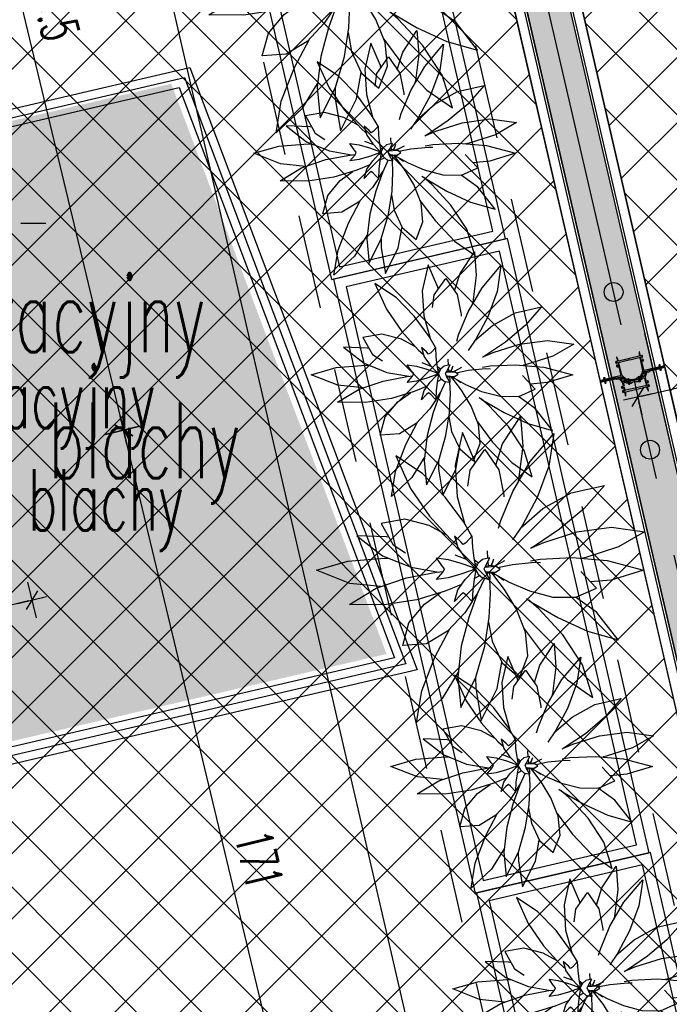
# Model space of a CAD drawing. Header units: centimetres. Extents: x -15121 to 17422, y -60492 to 0.
# Tile 190 of 256: x 1893 to 2017, y -30210 to -30022. Entities that reach past the tile are written whole.
import ezdxf
from ezdxf.enums import TextEntityAlignment as Align

# ---------------------------------------------------------------- set-up
doc = ezdxf.new("R2010")
doc.units = ezdxf.units.CM
doc.header["$LTSCALE"] = 60
doc.linetypes.add('CENTER', pattern=[2, 1.25, -0.25, 0.25, -0.25])
doc.linetypes.add('DP', pattern=[0.5, 0.3, -0.2])
for name, color, linetype in [('AIKA lampy restauracja wymiarowanie', 7, 'Continuous'), ('AIKA meble2', 8, 'Continuous'), ('AIKA oprawy', 2, 'Continuous'), ('AIKA podłoga deski cała', 2, 'Continuous'), ('AIKA powierzchnie2', 2, 'Continuous'), ('AIKA sufity podwieszane', 8, 'Continuous'), ('AIKA sufity wymiarowanie', 7, 'Continuous'), ('AIKA szyny w podłodze', 3, 'Continuous'), ('AIKA trapezy', 8, 'Continuous'), ('AIKA trapezy hacz', 8, 'Continuous'), ('AIKA wymiarowanie ogólne rzut2', 7, 'Continuous'), ('AIKA zieleń', 8, 'Continuous'), ('AIKA ŚCIANA2', 8, 'Continuous'), ('AIKA ścianki mobilne', 7, 'Continuous'), ('L-AXIS', 10, 'CENTER'), ('podciagi i nadproza', 7, 'DP')]:
    doc.layers.add(name, color=color, linetype=linetype)
doc.styles.add('normalnysimplex', font='simplex.shx', dxfattribs={"width": 0.85})
doc.styles.add('RomanS', font='romans.shx')
doc.styles.add('wymiar', font='txt.shx', dxfattribs={"width": 0.6})
doc.dimstyles.new('Dwudziestka', dxfattribs={"dimtxt": 7, "dimasz": 0.7, "dimexe": 5, "dimexo": 0, "dimgap": 2.5, "dimtad": 1, "dimtoh": 1, "dimdec": 3, "dimrnd": 0.5, "dimdsep": 46, "dimtxsty": 'wymiar', "dimblk": 'znacznik', "dimcen": 0, "dimdle": 5, "dimse1": 1, "dimse2": 1, "dimclrd": 256, "dimclre": 256, "dimclrt": 256, "dimadec": 0, "dimazin": 0, "dimtfac": 0.4, "dimtdec": 3, "dimtix": 1, "dimtofl": 0, "dimtmove": 2, "dimatfit": 3, "dimldrblk": 'znacznik', "dimfxl": 1, "dimtolj": 1, "dimarcsym": 0})
pattern_1 = [(45, (5073.432, 672.602), (-6.221154, 6.221154), []), (135, (5073.432, 672.602), (-6.221154, -6.221154), [])]

# ---------------------------------------------------------------- blocks, each defined once
blk = doc.blocks.new('SL podciągi restauracja')
at = {"layer": 'podciagi i nadproza'}
blk.add_lwpolyline([(1367.39, -27389.24), (1505.06, -27985.56), (1466.08, -27994.55), (1328.41, -27398.24), (1367.39, -27389.24)], dxfattribs=at)
blk = doc.blocks.new('z_45')
for p, q in [((1.116109, 12.784863), (2.886718, 15.481067)), ((2.886718, 15.481067), (3.112793, 12.559485)), ((-2.845997, 13.88936), (-3.570604, 10.668659)), ((-1.655763, 11.123252), (-2.845997, 13.88936)), ((3.844529, 11.023402), (6.185353, 13.788033)), ((6.185353, 13.788033), (5.718845, 10.564661)), ((0.441211, 10.654926), (1.116109, 12.784863)), ((-2.087796, 10.154057), (-0.650883, 12.201309)), ((-0.650883, 12.201309), (0.760937, 10.202289)), ((3.112793, 12.559485), (2.685738, 9.256053)), ((-9.471196, 11.583638), (-8.014357, 8.363295)), ((-6.825197, 9.823632), (-9.471196, 11.583638)), ((-1.588672, 10.865235), (-1.655763, 11.123252)), ((2.124023, 8.055043), (3.844529, 11.023402)), ((-4.564357, 7.499552), (-6.825197, 9.823632)), ((-3.570604, 10.668659), (-3.370214, 7.540822)), ((-2.313089, 8.569336), (-2.087796, 10.154057)), ((0.760937, 10.202289), (1.247263, 7.701373)), ((5.718845, 10.564661), (4.56084, 7.449961)), ((2.685738, 9.256053), (2.585155, 8.850694)), ((-8.014357, 8.363295), (-6.118167, 5.604553)), ((0.939745, 5.188775), (2.124023, 8.055043)), ((5.118847, 6.358695), (7.924801, 7.917333)), ((7.924801, 7.917333), (11.223727, 8.66015)), ((11.223727, 8.66015), (9.188086, 6.343603)), ((-2.732033, 4.996347), (-4.564357, 7.499552)), ((-3.370214, 7.540822), (-2.609962, 4.790235)), ((1.247263, 7.701373), (1.236522, 7.510304)), ((4.56084, 7.449961), (3.048825, 4.653072)), ((2.912497, 4.450679), (5.118847, 6.358695)), ((9.188086, 6.343603), (6.763673, 4.31025)), ((-8.571875, 5.299163), (-10.923731, 4.889011)), ((-10.923731, 4.889011), (-9.723246, 2.764893)), ((-6.165922, 4.682708), (-8.571875, 5.299163)), ((-6.118167, 5.604553), (-4.087406, 3.361177)), ((-1.916993, 3.620315), (-2.732033, 4.996347)), ((0.713086, 4.427791), (0.939745, 5.188775)), ((-4.421586, 3.730321), (-6.165922, 4.682708)), ((3.048825, 4.653072), (2.101171, 3.24595)), ((6.763673, 4.31025), (4.27959, 2.622747)), ((5.226266, 3.010106), (8.498532, 4.040098)), ((8.498532, 4.040098), (11.938083, 4.511809)), ((11.938083, 4.511809), (15.209764, 4.056096)), ((15.209764, 4.056096), (12.607419, 2.562547)), ((-13.329983, 3.664804), (-10.796976, 1.677108)), ((-10.395801, 3.557134), (-13.329983, 3.664804)), ((-10.143751, 3.508997), (-10.395801, 3.557134)), ((-4.087406, 3.361177), (-3.407812, 2.749658)), ((-3.663379, 3.641844), (-3.332913, 2.487993)), ((-3.033108, 3.074575), (-3.663379, 3.641844)), ((-2.780175, 2.809238), (-3.033108, 3.074575)), ((-2.527249, 2.960253), (-2.780175, 2.809238)), ((-1.897073, 3.641844), (-2.527249, 2.960253)), ((-1.838088, 2.487993), (-1.897073, 3.641844)), ((4.0667, 2.499819), (5.226266, 3.010106)), ((-9.723246, 2.764893), (-8.523244, 1.970458)), ((-3.332913, 2.487993), (-2.604687, 1.451993)), ((-1.709473, 1.451993), (-1.838088, 2.487993)), ((-0.402153, 2.182174), (-0.364649, 1.42529)), ((4.27959, 2.622747), (3.878319, 2.391028)), ((12.607419, 2.562547), (9.364843, 1.5064)), ((-17.348439, 0.262022), (-14.246488, 1.155138)), ((-14.246488, 1.155138), (-10.58799, 1.426625)), ((-10.796976, 1.677108), (-7.958597, 0.544524)), ((-10.58799, 1.426625), (-10.121489, 1.407576)), ((-4.898632, 0.705075), (-5.429691, 1.477385)), ((-5.429691, 1.477385), (-4.293358, 1.311088)), ((-4.293358, 1.311088), (-3.019536, 0.943708)), ((-3.632522, 1.770306), (-2.493846, 1.337838)), ((-2.604687, 1.451993), (-1.873535, 0.699282)), ((-1.583988, 0.699282), (-1.709473, 1.451993)), ((-1.679397, 1.271486), (-1.272851, 0.962949)), ((-0.877637, 1.311088), (-1.294726, 0.943708)), ((-0.130665, 1.477385), (-0.877637, 1.311088)), ((-0.538969, 0.705075), (-0.130665, 1.477385)), ((-0.343555, 1.074767), (-0.304008, 0.713921)), ((-0.342482, 1.076675), (-0.295609, 0.712991)), ((-0.039065, 0.684285), (0.143945, 1.07379)), ((0.143945, 1.07379), (-0.026757, 0.682902)), ((0.143945, 1.07379), (0.261426, 1.376176)), ((0.523341, 0.751948), (1.350194, 1.19648)), ((2.111423, 0.813913), (4.325879, 1.034188)), ((3.888863, 1.192188), (4.834962, 1.339221)), ((4.325879, 1.034188), (4.866993, 0.999713)), ((4.834962, 1.339221), (8.005172, 1.502991)), ((8.005172, 1.502991), (11.50527, 1.21479)), ((9.364843, 1.5064), (8.960253, 1.424313)), ((11.50527, 1.21479), (15.089351, 0.26207)), ((-14.047462, -1.054287), (-17.348439, 0.262022)), ((-8.423632, -0.520706), (-5.451953, 0.046134)), ((-7.958597, 0.544524), (-5.231249, 0.066352)), ((-5.451953, 0.046134), (-4.759377, 0.10953)), ((-5.429691, -0.687051), (-4.769921, 0.085259)), ((-4.635745, 0.395179), (-4.898632, 0.705075)), ((-4.769921, 0.085259), (-4.635745, 0.395179)), ((-3.019536, 0.943708), (-1.976955, 0.57261)), ((-1.976955, 0.217772), (-3.019536, -0.153327)), ((-2.604687, -0.661659), (-1.873535, 0.091076)), ((-1.976955, 0.57261), (-1.628906, 0.433159)), ((-1.628906, 0.357175), (-1.976955, 0.217772)), ((-1.881445, 0.339508), (-1.606447, 0.383544)), ((-1.873535, 0.699282), (-1.562113, 0.420308)), ((-1.873535, 0.091076), (-1.774222, 0.182414)), ((-1.774222, 0.182414), (-1.583988, 0.343227)), ((-1.728809, 0.212503), (-1.572365, 0.349855)), ((-1.727444, 0.221968), (-1.604688, 0.331926)), ((-1.583988, 0.091076), (-1.709473, -0.661659)), ((-1.683301, 0.60215), (-1.553714, 0.433731)), ((-1.683301, 0.18189), (-1.563573, 0.353074)), ((-1.676369, 0.47915), (-1.631546, 0.482464)), ((-1.676369, 0.452209), (-1.676369, 0.47915)), ((-1.676369, 0.47915), (-1.565433, 0.409579)), ((-1.676369, 0.267673), (-1.676369, 0.338197)), ((-1.626176, 0.952387), (-1.35352, 0.829601)), ((-1.583988, 0.699282), (-1.542676, 0.458455)), ((-1.543754, 0.454164), (-1.583988, 0.699282)), ((-1.545703, 0.324464), (-1.583988, 0.091076)), ((-1.494336, 0.556159), (-1.572365, 0.395179)), ((-1.572365, 0.395179), (-1.511622, 0.234222)), ((-1.567286, 0.192738), (-1.48496, 0.186634)), ((-1.553714, 0.277925), (-1.532912, 0.290728)), ((-1.546973, 0.488734), (-1.526272, 0.490236)), ((-1.511622, 0.234222), (-1.294726, -0.153327)), ((-1.294726, 0.943708), (-1.494336, 0.556159)), ((-0.698143, 0.395179), (-0.538969, 0.705075)), ((-0.57354, 0.085259), (-0.698143, 0.395179)), ((-0.61475, 0.557566), (0.414157, 0.633597)), ((-0.587601, 0.120354), (0.414157, 0.046349)), ((-0.130665, -0.687051), (-0.57354, 0.085259)), ((-0.552541, 0.679731), (-0.473535, 0.568008)), ((-0.552541, 0.048637), (-0.451565, 0.110316)), ((-0.343555, 0.101996), (-0.4583, -0.115633)), ((-0.351566, 0.05846), (-0.343555, 0.072765)), ((0.414157, 0.633597), (-0.343555, 0.718355)), ((-0.343555, 0.718355), (-0.343555, 0.577641)), ((-0.343555, -0.038433), (-0.343555, 0.101996)), ((0.414157, 0.046349), (-0.343555, -0.038433)), ((-0.020218, 0.682187), (0.042868, 0.793743)), ((0.263965, -0.291395), (0, 0)), ((0.005859, 0.000691), (0.263965, -0.291395)), ((0.112987, 0.01266), (0.343358, -0.138187)), ((0.343358, -0.138187), (0.122851, 0.013781)), ((0.343358, 0.641418), (0.523341, 0.751948)), ((0.523341, 0.751948), (0.350583, 0.640726)), ((0.882226, 0.339985), (0.414157, 0.633597)), ((0.414157, 0.046349), (0.882226, 0.339985)), ((0.618356, 0.505519), (2.111423, 0.813913)), ((8.87754, 0.106263), (8.870017, 0.108933)), ((10.431641, -1.544666), (8.87754, 0.106263)), ((15.089351, 0.26207), (11.904103, -0.724029)), ((-11.416704, -1.54047), (-8.423632, -0.520706)), ((-4.293358, -0.520706), (-5.429691, -0.687051)), ((-3.019536, -0.153327), (-4.293358, -0.520706)), ((-3.332913, -1.697659), (-2.604687, -0.661659)), ((-1.709473, -0.661659), (-1.838088, -1.697659)), ((-1.693851, -0.568056), (-1.146388, -0.28398)), ((-0.682133, -0.564265), (-1.35352, -2.042174)), ((-1.294726, -0.153327), (-0.877637, -0.520706)), ((-0.877637, -0.520706), (-0.130665, -0.687051)), ((-0.190139, -0.021291), (-0.149512, -0.409627)), ((-0.149512, -0.409627), (-0.140429, -0.670075)), ((-0.091702, -2.064657), (-0.140429, -0.685)), ((1.305467, -1.671815), (0.263965, -0.291395)), ((0.343358, -0.138187), (1.780665, -0.936222)), ((0.694239, -0.332999), (1.227832, -0.725722)), ((1.780665, -0.936222), (3.791404, -1.803994)), ((11.904103, -0.724029), (9.830469, -0.90611)), ((-14.07373, -3.13642), (-11.416704, -1.54047)), ((-10.945606, -1.379967), (-14.047462, -1.054287)), ((-4.577738, -1.834464), (-7.403421, -2.685213)), ((-2.953124, -1.157331), (-4.577738, -1.834464)), ((-3.663379, -2.851462), (-3.332913, -1.697659)), ((-1.838088, -1.697659), (-1.897073, -2.851462)), ((-1.347756, -2.01571), (-1.297754, -1.919913)), ((2.482617, -3.62699), (1.305467, -1.671815)), ((3.791404, -1.803994), (6.092381, -2.413368)), ((8.400196, -2.436328), (10.431641, -1.544666)), ((-7.403421, -2.685213), (-10.627055, -3.20127)), ((-6.6167, -3.11451), (-5.047756, -1.975965)), ((-3.033108, -2.206969), (-3.663379, -2.851462)), ((-2.780175, -1.994538), (-3.033108, -2.206969)), ((-2.527249, -2.210593), (-2.780175, -1.994538)), ((-1.899707, -2.848768), (-2.638769, -3.964114)), ((-1.897073, -2.851462), (-2.527249, -2.210593)), ((-1.35352, -2.042174), (-2.229786, -4.429722)), ((-1.897073, -2.844191), (-1.347756, -2.01571)), ((-0.207716, -4.4456), (-0.091702, -2.064657)), ((3.484273, -2.572203), (3.932518, -2.881288)), ((4.709864, -3.591299), (3.717869, -2.733254)), ((3.932518, -2.881288), (6.586033, -4.438806)), ((6.092381, -2.413368), (8.400196, -2.436328)), ((10.435152, -3.927588), (8.347654, -2.43578)), ((-10.627055, -3.20127), (-14.07373, -3.13642)), ((-8.167577, -4.977584), (-6.6167, -3.11451)), ((3.390723, -5.904579), (2.482617, -3.62699)), ((7.103026, -6.169581), (4.709864, -3.591299)), ((-2.638769, -3.964114), (-4.346585, -5.804968)), ((-2.229786, -4.429722), (-2.974415, -7.289314)), ((-0.641215, -7.295108), (-0.207716, -4.4456)), ((6.586033, -4.438806), (9.533495, -5.789065)), ((12.572265, -6.654835), (10.435152, -3.927588)), ((-8.790821, -7.222462), (-8.167577, -4.977584)), ((-4.346585, -5.804968), (-6.415725, -7.052922)), ((-5.600298, -8.385539), (-4.10918, -5.549121)), ((-0.278127, -4.908538), (0.070995, -6.779051)), ((3.260642, -5.578327), (5.139941, -8.084035)), ((9.533495, -5.789065), (12.572265, -6.654835)), ((0.070995, -6.779051), (1.064259, -8.927584)), ((3.625292, -8.252382), (3.390723, -5.904579)), ((9.053218, -9.147692), (7.103026, -6.169581)), ((-6.415725, -7.052922), (-8.790821, -7.222462)), ((-2.974415, -7.289314), (-3.329104, -10.357284)), ((-1.53594, -10.355759), (-0.641215, -7.295108)), ((-6.894338, -11.727738), (-5.600298, -8.385539)), ((2.781737, -10.418105), (3.625292, -8.252382)), ((5.139941, -8.084035), (7.544237, -10.623288)), ((0.57441, -11.471963), (1.038867, -8.872604)), ((1.064259, -8.927584), (2.781737, -10.418105)), ((10.071385, -12.377596), (9.053218, -9.147692)), ((-3.271973, -9.86352), (-4.865432, -12.475824)), ((-3.329104, -10.357284), (-3.035742, -13.370013)), ((-3.035742, -13.370013), (-1.53594, -10.355759)), ((-1.55713, -10.398388), (-1.542676, -11.455464)), ((7.544237, -10.623288), (10.071385, -12.377596)), ((-1.542676, -11.455464), (-1.008987, -14.652538)), ((-1.008987, -14.652538), (0.57441, -11.471963)), ((-7.407814, -14.838576), (-6.894338, -11.727738)), ((-4.865432, -12.475824), (-7.407814, -14.838576))]:
    blk.add_line(p, q)
blk = doc.blocks.new('SL ścianki przesuwne restauracja')
at = {"layer": 'AIKA ścianki mobilne'}
for p, q in [((6961.2, -25922.49), (6986.05, -26030.16)), ((6984.3, -26030.57), (6959.44, -25922.9)), ((6973.78, -26033), (6948.92, -25925.33)), ((6950.67, -25924.92), (6975.53, -26032.59)), ((7009.22, -26138.53), (6984.37, -26030.86)), ((6986.12, -26030.45), (7010.98, -26138.12)), ((6975.6, -26032.88), (7000.45, -26140.55)), ((6998.7, -26140.96), (6973.84, -26033.29))]:
    blk.add_line(p, q, dxfattribs=at)
at = {"layer": 'AIKA ścianki mobilne', "linetype": 'Continuous'}
for points in [[(6981.45, -26029.2), (6981.82, -26030.81, -0.162719), (6981.76, -26031.44), (6981.39, -26032.26, -0.023978), (6981.37, -26032.31, -0.684311), (6981.28, -26032.29), (6981.27, -26032.26, 0.414214), (6981.21, -26032.22), (6981.03, -26032.27, 0.198912), (6981, -26032.29), (6980.94, -26032.37, 0.668179), (6980.97, -26032.4), (6981.12, -26032.37, -0.414214), (6981.15, -26032.38), (6981.19, -26032.58, -0.414214), (6981.18, -26032.6), (6981.02, -26032.64, 0.414214), (6981.01, -26032.66), (6981.02, -26032.74, 0.414214), (6981.05, -26032.75), (6981.19, -26032.72, 0.235614), (6981.54, -26032.44), (6981.99, -26031.41, -0.235614), (6982.13, -26031.29), (6983.05, -26031.08, 0.198912), (6983.08, -26031.06), (6983.11, -26031.01, -0.198912), (6983.14, -26030.99), (6985.23, -26030.51, 0.414214), (6985.29, -26030.41), (6985.21, -26030.08, 0.414214), (6985.12, -26030.02), (6985.07, -26030.03, 0.414214), (6985.05, -26030.05), (6985.08, -26030.15, -0.414214), (6985.1, -26030.17), (6985.14, -26030.35, -0.414214), (6985.13, -26030.38), (6982.2, -26031.05, -0.414214), (6982.08, -26030.97), (6981.71, -26029.34, -0.414214), (6981.72, -26029.31), (6982.01, -26029.25, 0.414214), (6982.05, -26029.19), (6982.01, -26029, 0.198912), (6981.99, -26028.97), (6981.9, -26028.92, 0.668179), (6981.87, -26028.94), (6981.91, -26029.1, -0.414214), (6981.89, -26029.12), (6981.69, -26029.17, -0.414214), (6981.66, -26029.15), (6981.5, -26028.46, -0.414214), (6981.52, -26028.44), (6981.72, -26028.39, -0.414214), (6981.75, -26028.4), (6981.78, -26028.56, 0.668179), (6981.82, -26028.57), (6981.87, -26028.48, 0.198912), (6981.88, -26028.44), (6981.84, -26028.26, 0.414214), (6981.78, -26028.22), (6981.48, -26028.29, -0.414214), (6981.46, -26028.28), (6981.29, -26027.54, 0.414214), (6981.27, -26027.52), (6981.22, -26027.53, 0.36397), (6981.21, -26027.55), (6981.24, -26028.24, 0.043661), (6981.25, -26028.3), (6981.26, -26028.32, -0.414214), (6981.24, -26028.35), (6977.3, -26029.26, -0.414214), (6977.28, -26029.24), (6977.27, -26029.21, 0.043661), (6977.26, -26029.16), (6976.99, -26028.53, 0.36397), (6976.96, -26028.51), (6976.92, -26028.52, 0.414214), (6976.91, -26028.55), (6977.08, -26029.29, -0.414214), (6977.06, -26029.31), (6976.77, -26029.38, 0.414214), (6976.73, -26029.44), (6976.77, -26029.62, 0.198912), (6976.8, -26029.65), (6976.88, -26029.71, 0.668179), (6976.91, -26029.69), (6976.88, -26029.53, -0.414214), (6976.89, -26029.51), (6977.09, -26029.46, -0.414214), (6977.12, -26029.47), (6977.28, -26030.17, -0.414214), (6977.26, -26030.19), (6977.06, -26030.24, -0.414214), (6977.03, -26030.22), (6977, -26030.07, 0.668179), (6976.96, -26030.06), (6976.91, -26030.14, 0.198912), (6976.9, -26030.18), (6976.94, -26030.37, 0.414214), (6977, -26030.4), (6977.3, -26030.34, -0.414214), (6977.32, -26030.35), (6977.7, -26031.99, -0.414214), (6977.62, -26032.11), (6974.7, -26032.78, -0.414214), (6974.68, -26032.77), (6974.63, -26032.58, -0.414214), (6974.65, -26032.56), (6974.63, -26032.46, 0.414214), (6974.6, -26032.45), (6974.55, -26032.46, 0.414214), (6974.49, -26032.55), (6974.57, -26032.88, 0.414214), (6974.67, -26032.94), (6976.75, -26032.46, -0.198912), (6976.79, -26032.47), (6976.84, -26032.5, 0.198912), (6976.88, -26032.51), (6977.8, -26032.29, -0.235614), (6977.97, -26032.34), (6978.83, -26033.06, 0.235614), (6979.27, -26033.16), (6979.41, -26033.13, 0.414214), (6979.43, -26033.11), (6979.41, -26033.03, 0.414214), (6979.38, -26033.01), (6979.23, -26033.05, -0.414214), (6979.2, -26033.04), (6979.16, -26032.84, -0.414214), (6979.17, -26032.82), (6979.33, -26032.78, 0.668179), (6979.34, -26032.74), (6979.25, -26032.69, 0.198912), (6979.21, -26032.68), (6979.03, -26032.73, 0.414214), (6978.99, -26032.79), (6979, -26032.82, -0.684311), (6978.92, -26032.87, -0.023978), (6978.88, -26032.84), (6978.2, -26032.26, -0.162719), (6977.86, -26031.72), (6977.37, -26029.6, -0.414214), (6977.45, -26029.48), (6979.24, -26029.06), (6979.31, -26029, -0.267949), (6979.33, -26029), (6979.41, -26029.03), (6981.21, -26028.61, -0.414214), (6981.33, -26028.69), (6981.45, -26029.2)], [(6978.4, -26034.05), (6978.28, -26033.52, -0.265236), (6978.31, -26033.42), (6978.46, -26033.27, -0.397137), (6978.6, -26033.27, 0.21042), (6979.05, -26033.43, -0.371263), (6979.16, -26033.51), (6979.18, -26033.6, 0.414214), (6979.3, -26033.67), (6979.43, -26033.64, 0.198912), (6979.46, -26033.62), (6979.52, -26033.53, 0.668179), (6979.5, -26033.5), (6979.34, -26033.54, -0.414214), (6979.32, -26033.52), (6979.27, -26033.33, -0.414214), (6979.29, -26033.3), (6979.44, -26033.27, 0.414214), (6979.46, -26033.24), (6979.44, -26033.17, 0.414214), (6979.41, -26033.15), (6979.1, -26033.22, -0.226285), (6978.76, -26033.15), (6978.43, -26032.89, 0.155747), (6978.4, -26032.88), (6978.27, -26032.88, 0.668179), (6978.26, -26032.91), (6978.37, -26033.03, -0.414214), (6978.37, -26033.06), (6978.22, -26033.2, -0.414214), (6978.19, -26033.2), (6977.65, -26032.63, -0.580732), (6977.67, -26032.55), (6977.86, -26032.5, -0.265236), (6977.88, -26032.51), (6977.99, -26032.63, 0.414214), (6978.02, -26032.63), (6978.13, -26032.53, 0.447259), (6978.13, -26032.5), (6977.96, -26032.36, 0.235614), (6977.79, -26032.32), (6976.87, -26032.53, -0.198912), (6976.84, -26032.52), (6976.77, -26032.48, 0.198912), (6976.71, -26032.47), (6974.67, -26032.94, 0.414214), (6974.61, -26033.04), (6974.68, -26033.37, 0.414214), (6974.78, -26033.43), (6974.83, -26033.42, 0.414214), (6974.84, -26033.4), (6974.82, -26033.3, -0.414214), (6974.8, -26033.28), (6974.75, -26033.1, -0.414214), (6974.77, -26033.07), (6976.67, -26032.64, -0.198912), (6976.7, -26032.64), (6976.82, -26032.71, 0.198912), (6976.89, -26032.73), (6977.28, -26032.64, -0.265236), (6977.38, -26032.67), (6977.92, -26033.23, -0.13423), (6978.04, -26033.46), (6978.19, -26034.11, -0.414214), (6978.17, -26034.14), (6977.88, -26034.2, 0.414214), (6977.84, -26034.26), (6977.89, -26034.45, 0.198912), (6977.91, -26034.48), (6977.99, -26034.53, 0.668179), (6978.02, -26034.51), (6977.99, -26034.35, -0.414214), (6978, -26034.33), (6978.21, -26034.28, -0.414214), (6978.23, -26034.3), (6978.39, -26034.99, -0.414214), (6978.38, -26035.01), (6978.17, -26035.06, -0.414214), (6978.15, -26035.04), (6978.11, -26034.89, 0.668179), (6978.08, -26034.88), (6978.02, -26034.97, 0.198912), (6978.02, -26035.01), (6978.06, -26035.19, 0.414214), (6978.12, -26035.23), (6978.41, -26035.16, -0.414214), (6978.43, -26035.17), (6978.61, -26035.91, 0.414214), (6978.63, -26035.93), (6978.67, -26035.92, 0.36397), (6978.69, -26035.9), (6978.65, -26035.2, 0.043661), (6978.64, -26035.15), (6978.64, -26035.13, -0.414214), (6978.65, -26035.1), (6982.59, -26034.19, -0.414214), (6982.61, -26034.21), (6982.62, -26034.23, 0.043661), (6982.64, -26034.28), (6982.91, -26034.92, 0.36397), (6982.93, -26034.94), (6982.98, -26034.93, 0.414214), (6982.99, -26034.9), (6982.82, -26034.16, -0.414214), (6982.83, -26034.14), (6983.13, -26034.07, 0.414214), (6983.16, -26034.01), (6983.12, -26033.83, 0.198912), (6983.1, -26033.8), (6983.01, -26033.74, 0.668179), (6982.98, -26033.76), (6983.02, -26033.92, -0.414214), (6983.01, -26033.94), (6982.8, -26033.99, -0.414214), (6982.78, -26033.98), (6982.62, -26033.28, -0.414214), (6982.63, -26033.26), (6982.84, -26033.21, -0.414214), (6982.86, -26033.23), (6982.9, -26033.38, 0.668179), (6982.93, -26033.39), (6982.99, -26033.3, 0.198912), (6982.99, -26033.27), (6982.95, -26033.08, 0.414214), (6982.89, -26033.05), (6982.6, -26033.11, -0.414214), (6982.57, -26033.1), (6982.43, -26032.45, -0.13423), (6982.44, -26032.19), (6982.67, -26031.44, -0.265236), (6982.74, -26031.38), (6983.13, -26031.29, 0.198912), (6983.19, -26031.24), (6983.27, -26031.12, -0.198912), (6983.29, -26031.11), (6985.19, -26030.67, -0.414214), (6985.22, -26030.68), (6985.26, -26030.87, -0.414214), (6985.25, -26030.89), (6985.27, -26030.99, 0.414214), (6985.29, -26031), (6985.34, -26030.99, 0.414214), (6985.4, -26030.9), (6985.32, -26030.57, 0.414214), (6985.23, -26030.51), (6983.18, -26030.98, 0.198912), (6983.13, -26031.01), (6983.09, -26031.08, -0.198912), (6983.06, -26031.1), (6982.15, -26031.31, 0.235614), (6982.01, -26031.42), (6981.92, -26031.62, 0.447259), (6981.93, -26031.65), (6982.08, -26031.69, 0.414214), (6982.1, -26031.68), (6982.15, -26031.52, -0.265236), (6982.17, -26031.51), (6982.35, -26031.47, -0.580732), (6982.41, -26031.53), (6982.18, -26032.28, -0.414214), (6982.15, -26032.29), (6981.95, -26032.23, -0.414214), (6981.94, -26032.2), (6981.99, -26032.05, 0.668179), (6981.96, -26032.03), (6981.84, -26032.09, 0.155747), (6981.82, -26032.11), (6981.64, -26032.49, -0.226285), (6981.37, -26032.7), (6981.05, -26032.77, 0.414214), (6981.04, -26032.8), (6981.05, -26032.88, 0.414214), (6981.08, -26032.89), (6981.23, -26032.85, -0.414214), (6981.26, -26032.87), (6981.3, -26033.06, -0.414214), (6981.29, -26033.09), (6981.13, -26033.12, 0.668179), (6981.13, -26033.16), (6981.21, -26033.21, 0.198912), (6981.25, -26033.22), (6981.38, -26033.19, 0.414214), (6981.46, -26033.07), (6981.44, -26032.98, -0.371263), (6981.5, -26032.87, 0.21042), (6981.84, -26032.52, -0.397137), (6981.96, -26032.46), (6982.17, -26032.53, -0.265236), (6982.23, -26032.6), (6982.52, -26033.85, -0.414214), (6982.45, -26033.97), (6980.65, -26034.38), (6980.59, -26034.45, -0.267949), (6980.57, -26034.45), (6980.48, -26034.42), (6978.69, -26034.84, -0.414214), (6978.57, -26034.76), (6978.45, -26034.24)]]:
    blk.add_lwpolyline(points, format="xyb", dxfattribs=at)
at = {"layer": 'AIKA ścianki mobilne'}
for points in [[(6986.05, -26030.16), (6985.27, -26030.34), (6985.18, -26029.95), (6984.99, -26030), (6985.08, -26030.39)], [(6986.12, -26030.45), (6985.34, -26030.63), (6985.43, -26031.02), (6985.24, -26031.07), (6985.15, -26030.68)], [(6973.78, -26033), (6974.55, -26032.82), (6974.46, -26032.43), (6974.66, -26032.38), (6974.75, -26032.77)], [(6973.84, -26033.29), (6974.62, -26033.11), (6974.71, -26033.5), (6974.91, -26033.45), (6974.82, -26033.06)]]:
    blk.add_lwpolyline(points, dxfattribs=at)
for points in [[(6985.27, -26030.34), (6985.31, -26030.49), (6986.09, -26030.31), (6986.05, -26030.16)], [(6985.31, -26030.49), (6985.34, -26030.63), (6986.12, -26030.45), (6986.09, -26030.31)], [(6973.78, -26033), (6973.81, -26033.14), (6974.59, -26032.96), (6974.55, -26032.82)], [(6973.81, -26033.14), (6973.84, -26033.29), (6974.62, -26033.11), (6974.59, -26032.96)]]:
    blk.add_lwpolyline(points, close=True, dxfattribs=at)
for points in [[(6979.46, -26032.77, 0.167317), (6980.83, -26032.46), (6981.13, -26032.39), (6981.17, -26032.59), (6980.97, -26032.63), (6981, -26032.76), (6979.44, -26033.12), (6979.41, -26032.99), (6979.22, -26033.03), (6979.17, -26032.84)], [(6979.62, -26033.46, -0.167317), (6980.99, -26033.14), (6981.28, -26033.08), (6981.24, -26032.88), (6981.04, -26032.92), (6981.01, -26032.8), (6979.45, -26033.15), (6979.48, -26033.29), (6979.29, -26033.33), (6979.33, -26033.53)]]:
    blk.add_lwpolyline(points, format="xyb", close=True, dxfattribs=at)
for centre in [(6976.35, -26016.13), (6983.28, -26046.15)]:
    blk.add_circle(centre, 1.8, dxfattribs=at)
at = {"layer": 'L-AXIS'}
blk.add_lwpolyline([(7085.76, -26490.07), (6871.38, -25561.5)], dxfattribs=at)
at = {"layer": 'AIKA ścianki mobilne', "style": 'normalnysimplex', "width": 0.85, "flags": 12}
for p in [(7526.71, -25549.96), (6841.55, -25708.14), (6722.86, -25735.55), (7655.65, -26108.47), (6970.49, -26266.66), (6851.79, -26294.06)]:
    blk.add_attdef('200', text='', height=0.3, rotation=13, dxfattribs=at).set_placement(p, align=Align.TOP_LEFT)
at = {"layer": 'AIKA ścianki mobilne', "style": 'normalnysimplex', "width": 0.85}
for p in [(7511.03, -25612.22), (6883.82, -25757.03), (6707.18, -25797.81), (7639.97, -26170.73), (7012.75, -26315.54), (6836.11, -26356.32)]:
    blk.add_attdef('80', text='', height=0.3, rotation=13, dxfattribs=at).set_placement(p, align=Align.CENTER)
blk = doc.blocks.new('znacznik')
at = {"color": 0}
for points in [[(0, -5), (0, 5)], [(-4, 0), (4, 0)]]:
    blk.add_lwpolyline(points, dxfattribs=at)
at = {"color": 1}
blk.add_lwpolyline([(-2.12, -2.12), (2.12, 2.12)], dxfattribs=at)
blk = doc.blocks.new('*D5377')
at = {"layer": 'AIKA wymiarowanie ogólne rzut2', "lineweight": -2, "transparency": 16777216}
blk.add_line((1675.85, -29730.42), (1913.25, -29675.61), dxfattribs=at)
at = {"layer": 'Defpoints', "color": 0, "transparency": 16777216}
for p in [(1908.18, -29650.52), (1913.93, -29675.45), (1760.44, -30099.93)]:
    blk.add_point(p, dxfattribs=at)
at = {"layer": 'AIKA wymiarowanie ogólne rzut2', "linetype": 'ByBlock', "lineweight": -2, "transparency": 16777216, "xscale": 0.7, "yscale": 0.7, "zscale": 0.7}
for p, rotation in [((1913.93, -29675.45), 12.99999999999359), ((1675.17, -29730.58), 192.9999999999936)]:
    blk.add_blockref('znacznik', p, dxfattribs=dict(at, rotation=rotation))
at = {"layer": 'AIKA wymiarowanie ogólne rzut2', "transparency": 16777216, "insert": (1793.2, -29697.17), "char_height": 7, "attachment_point": 5, "rotation": 13, "style": 'wymiar'}
blk.add_mtext('\\A1;245', dxfattribs=at)
blk = doc.blocks.new('*D5404')
at = {"layer": 'AIKA wymiarowanie ogólne rzut2', "lineweight": -2, "transparency": 16777216}
blk.add_line((2043.47, -30545.56), (1907.01, -29954.51), dxfattribs=at)
at = {"layer": 'Defpoints', "color": 0, "transparency": 16777216}
for p in [(1919.01, -29951.02), (1906.85, -29953.83), (2055.78, -30543.44)]:
    blk.add_point(p, dxfattribs=at)
at = {"layer": 'AIKA wymiarowanie ogólne rzut2', "linetype": 'ByBlock', "lineweight": -2, "transparency": 16777216, "xscale": 0.7, "yscale": 0.7, "zscale": 0.7}
for p, rotation in [((1906.85, -29953.83), 102.9999999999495), ((2043.62, -30546.25), 282.9999999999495)]:
    blk.add_blockref('znacznik', p, dxfattribs=dict(at, rotation=rotation))
at = {"layer": 'AIKA wymiarowanie ogólne rzut2', "transparency": 16777216, "insert": (1981.08, -30248.69), "char_height": 7, "attachment_point": 5, "rotation": 283, "style": 'wymiar'}
blk.add_mtext('\\A1;608', dxfattribs=at)
blk = doc.blocks.new('*D7130')
at = {"layer": 'AIKA lampy restauracja wymiarowanie', "lineweight": -2, "transparency": 16777216}
blk.add_line((1894.6, -30133.02), (1829.11, -30148.73), dxfattribs=at)
at = {"layer": 'Defpoints', "color": 0, "transparency": 16777216}
for p in [(1888.89, -30106.21), (1822.04, -30122.25), (1828.43, -30148.89)]:
    blk.add_point(p, dxfattribs=at)
at = {"layer": 'AIKA lampy restauracja wymiarowanie', "lineweight": -2, "transparency": 16777216, "xscale": 0.7, "yscale": 0.7, "zscale": 0.7}
for p, rotation in [((1895.28, -30132.85), 13.49391458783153), ((1828.43, -30148.89), 193.4939145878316)]:
    blk.add_blockref('znacznik', p, dxfattribs=dict(at, rotation=rotation))
at = {"layer": 'AIKA lampy restauracja wymiarowanie', "transparency": 16777216, "insert": (1860.46, -30135.04), "char_height": 7, "attachment_point": 5, "rotation": 13.4939, "style": 'wymiar'}
blk.add_mtext('\\A1;68.5', dxfattribs=at)
blk = doc.blocks.new('*D7136')
at = {"layer": 'AIKA lampy restauracja wymiarowanie', "lineweight": -2, "transparency": 16777216}
blk.add_line((1873.96, -29939.28), (1912.49, -30099.83), dxfattribs=at)
at = {"layer": 'Defpoints', "color": 0, "transparency": 16777216}
for p in [(1850.04, -29944.31), (1912.65, -30100.51), (1888.89, -30106.21)]:
    blk.add_point(p, dxfattribs=at)
at = {"layer": 'AIKA lampy restauracja wymiarowanie', "lineweight": -2, "transparency": 16777216, "xscale": 0.7, "yscale": 0.7, "zscale": 0.7}
for p, rotation in [((1873.8, -29938.6), 103.4939145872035), ((1912.65, -30100.51), 283.4939145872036)]:
    blk.add_blockref('znacznik', p, dxfattribs=dict(at, rotation=rotation))
at = {"layer": 'AIKA lampy restauracja wymiarowanie', "transparency": 16777216, "insert": (1899.06, -30018.16), "char_height": 7, "attachment_point": 5, "rotation": 283.4939, "style": 'wymiar'}
blk.add_mtext('\\A1;166.5', dxfattribs=at)
blk = doc.blocks.new('*D7137')
at = {"layer": 'AIKA lampy restauracja wymiarowanie', "lineweight": -2, "transparency": 16777216}
blk.add_line((1912.81, -30101.19), (1952.39, -30266.13), dxfattribs=at)
at = {"layer": 'Defpoints', "color": 0, "transparency": 16777216}
for p in [(1888.89, -30106.21), (1952.56, -30266.81), (1928.79, -30272.51)]:
    blk.add_point(p, dxfattribs=at)
at = {"layer": 'AIKA lampy restauracja wymiarowanie', "lineweight": -2, "transparency": 16777216, "xscale": 0.7, "yscale": 0.7, "zscale": 0.7}
for p, rotation in [((1912.65, -30100.51), 103.4939145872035), ((1952.56, -30266.81), 283.4939145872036)]:
    blk.add_blockref('znacznik', p, dxfattribs=dict(at, rotation=rotation))
at = {"layer": 'AIKA lampy restauracja wymiarowanie', "transparency": 16777216, "insert": (1938.44, -30182.26), "char_height": 7, "attachment_point": 5, "rotation": 283.4939, "style": 'wymiar'}
blk.add_mtext('\\A1;171', dxfattribs=at)
blk = doc.blocks.new('*D7190')
at = {"layer": 'AIKA lampy restauracja wymiarowanie', "lineweight": -2, "transparency": 16777216}
blk.add_line((2011.29, -30094.03), (2104.35, -30072.55), dxfattribs=at)
at = {"layer": 'Defpoints', "color": 0, "transparency": 16777216}
for p in [(2102.01, -30059.3), (2105.03, -30072.39), (2007.58, -30081.1)]:
    blk.add_point(p, dxfattribs=at)
at = {"layer": 'AIKA lampy restauracja wymiarowanie', "lineweight": -2, "transparency": 16777216, "xscale": 0.7, "yscale": 0.7, "zscale": 0.7}
for p, rotation in [((2105.03, -30072.39), 12.99999999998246), ((2010.61, -30094.19), 192.9999999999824)]:
    blk.add_blockref('znacznik', p, dxfattribs=dict(at, rotation=rotation))
at = {"layer": 'AIKA lampy restauracja wymiarowanie', "transparency": 16777216, "insert": (2056.47, -30077.45), "char_height": 7, "attachment_point": 5, "rotation": 13, "style": 'wymiar'}
blk.add_mtext('\\A1;97', dxfattribs=at)
blk = doc.blocks.new('SL lampa rzut')
at = {"color": 2}
blk.add_line((-2.76, 69.87), (3.24, 69.87), dxfattribs=at)

msp = doc.modelspace()

# ---------------------------------------------------------------- hatches: boundary and pattern name
at = {"layer": 'AIKA sufity podwieszane', "transparency": 33554610}
h = msp.add_hatch(dxfattribs=at)
h.set_pattern_fill('ANSI37', color=256, scale=2.771036)
h.set_pattern_definition(pattern_1)
h.paths.add_polyline_path([(3263.0511, -29233.6017), (3143.0511, -29233.6017), (3143.0511, -29195.6017), (3027.0511, -29195.6017), (3027.0511, -29233.6017), (2963.0511, -29233.6017), (2963.0511, -29193.9885), (2797.0511, -29193.9885), (2797.0511, -29233.6017), (2733.0511, -29233.6017), (2733.0511, -29195.6017), (2617.0511, -29195.6017), (2617.0511, -29233.6017), (2497.0511, -29233.6017), (2497.0511, -29254.2071), (2449.7172, -29253.5776), (2492.7248, -29439.8638), (2512.2122, -29435.3648), (2522.11, -29478.2371), (1907.5742, -29619.9086), (2121.0978, -30544.7807), (2160.7103, -30535.6354), (2167.0089, -30562.9178), (2328.7543, -30525.5759), (2322.4557, -30498.2935), (2692.7163, -30412.8121), (2689.1171, -30397.2222), (2731.9894, -30387.3244), (2736.209, -30405.6017), (3029.0511, -30405.6017), (3029.0511, -30433.6017), (3195.0511, -30433.6017), (3195.0511, -30405.6017), (3255.0511, -30405.6017), (3255.0511, -30389.6017), (3263.0511, -30389.6017)])
h = msp.add_hatch(dxfattribs=at)
h.set_pattern_fill('ANSI37', color=256, scale=2.771036)
h.set_pattern_definition(pattern_1)
h.paths.add_polyline_path([(1895.3422, -29622.938), (1051.961, -29817.6477), (1083.6791, -29955.0339), (1108.8373, -29949.2257), (1118.7352, -29992.098), (1098.8606, -29996.6864), (1151.9491, -30226.6377), (1171.8236, -30222.0493), (1195.98, -30326.6818), (1176.0567, -30331.2815), (1229.1072, -30560.8465), (1247.0331, -30556.708), (1258.8797, -30599.1305), (1239.2948, -30603.652), (1271.0129, -30741.0382), (1888.861, -30598.3967), (1885.2618, -30582.8068), (1928.1341, -30572.909), (1931.7333, -30588.4989), (1951.2207, -30583.9999), (1954.8998, -30599.9359), (2063.0549, -30574.9663), (2055.7765, -30543.4404), (2098.6488, -30533.5425), (2102.248, -30549.1325), (2108.8207, -30547.615)])
at = {"layer": 'AIKA szyny w podłodze'}
h = msp.add_hatch(color=256, dxfattribs=at)
h.dxf.hatch_style = 1
h.paths.add_polyline_path([(2462.6673, -29491.9605), (2569.2039, -29953.4213), (2569.204, -29953.4213), (2676.1523, -30416.6362), (2683.9346, -30414.8395), (2470.456, -29490.1624)])
h.paths.add_polyline_path([(2011.9136, -30082.09), (2010.1096, -30074.276), (2010.1063, -30074.2767), (1905.3658, -29620.6237), (1897.5835, -29622.4204), (2111.062, -30547.0976), (2118.857, -30545.298), (2011.9104, -30082.0907)])
at = {"layer": 'AIKA trapezy hacz'}
h = msp.add_hatch(dxfattribs=at)
h.set_pattern_fill('DOTS', color=256, scale=1.08, angle=14.171885)
h.set_pattern_definition([(14.171885, (-7709.488, -3542.7714), (0.41139625, 1.87220216), [0, -1.7145])])
h.paths.add_polyline_path([(1812.1859, -30178.156), (1962.7595, -30143.1083), (1921.7476, -30034.5596), (1801.0474, -30062.6539), (1812.1859, -30178.156)], is_closed=False)

# ---------------------------------------------------------------- linework, layer by layer
at = {"layer": 'AIKA meble2'}
msp.add_line((1979.6517, -30188.6542), (2012.7636, -30180.9337), dxfattribs=at)
for points in [[(1952.2927, -30071.8145), (1985.4046, -30064.0941), (1958.4104, -29947.1694), (1925.2985, -29954.8898)], [(1953.7906, -30069.4116), (1983.0069, -30062.5995), (1956.9125, -29949.5723), (1927.6962, -29956.3845)], [(1979.6517, -30188.6542), (2012.7636, -30180.9337), (1985.7694, -30064.0091), (1952.6575, -30071.7295)], [(1981.1496, -30186.2513), (2010.3659, -30179.4391), (1984.2715, -30066.4119), (1955.0552, -30073.2241)], [(2006.9002, -30305.5195), (2040.0121, -30297.7991), (2013.0179, -30180.8744), (1979.9061, -30188.5949)], [(2008.3981, -30303.1167), (2037.6144, -30296.3045), (2011.5201, -30183.2773), (1982.3037, -30190.0895)]]:
    msp.add_lwpolyline(points, close=True, dxfattribs=at)
at = {"layer": 'AIKA podłoga deski cała'}
msp.add_lwpolyline([(1051.7856, -29817.6882), (1897.5708, -29622.4235), (2111.062, -30547.0975), (2102.248, -30549.1325), (2098.6488, -30533.5425), (2055.7765, -30543.4404), (2064.0098, -30579.1023), (1955.8547, -30604.0719), (1951.2207, -30583.9999), (1931.7333, -30588.4989), (1928.1341, -30572.909), (1885.2618, -30582.8068), (1888.861, -30598.3967), (1266.0671, -30744.1528)], dxfattribs=at)
at = {"layer": 'AIKA powierzchnie2'}
for points in [[(2692.7163, -30412.8121), (2322.4557, -30498.2935), (2328.7543, -30525.5759), (2167.0089, -30562.9178), (2160.7103, -30535.6354), (2121.0978, -30544.7807), (1907.5742, -29619.9086), (2522.11, -29478.2371), (2512.2122, -29435.3648), (2492.7248, -29439.8638), (2449.7172, -29253.5776), (2497.0511, -29254.2071), (2497.0511, -29233.6017), (2617.0511, -29233.6017), (2617.0511, -29195.6017), (2733.0511, -29195.6017)], [(1051.961, -29817.6477), (1895.3422, -29622.938), (2108.8207, -30547.615), (2102.248, -30549.1325), (2098.6488, -30533.5425), (2055.7765, -30543.4404), (2063.0549, -30574.9663), (1954.8998, -30599.9359), (1951.2207, -30583.9999), (1931.7333, -30588.4989), (1928.1341, -30572.909), (1885.2618, -30582.8068), (1888.861, -30598.3967), (1271.0129, -30741.0382)]]:
    msp.add_lwpolyline(points, dxfattribs=at)
at = {"layer": 'AIKA sufity podwieszane', "transparency": 33554610}
for points in [[(2692.7163, -30412.8121), (2322.4557, -30498.2935), (2328.7543, -30525.5759), (2167.0089, -30562.9178), (2160.7103, -30535.6354), (2121.0978, -30544.7807), (1907.5742, -29619.9086), (2522.11, -29478.2371), (2512.2122, -29435.3648), (2492.7248, -29439.8638), (2449.7172, -29253.5776), (2497.0511, -29254.2071), (2497.0511, -29233.6017), (2617.0511, -29233.6017), (2617.0511, -29195.6017), (2733.0511, -29195.6017)], [(1051.961, -29817.6477), (1895.3422, -29622.938), (2108.8207, -30547.615), (2102.248, -30549.1325), (2098.6488, -30533.5425), (2055.7765, -30543.4404), (2063.0549, -30574.9663), (1954.8998, -30599.9359), (1951.2207, -30583.9999), (1931.7333, -30588.4989), (1928.1341, -30572.909), (1885.2618, -30582.8068), (1888.861, -30598.3967), (1271.0129, -30741.0382)]]:
    msp.add_lwpolyline(points, dxfattribs=at)
at = {"layer": 'AIKA szyny w podłodze'}
for p, q in [((1905.3207, -29620.4288), (2118.9019, -30545.4928)), ((1897.5258, -29622.2285), (2111.107, -30547.2925)), ((2111.062, -30547.0976), (1897.5835, -29622.4204)), ((2011.9104, -30082.0907), (2118.857, -30545.298))]:
    msp.add_line(p, q, dxfattribs=at)
at = {"layer": 'AIKA trapezy'}
for points in [[(1799.0607, -30060.8731), (1925.2865, -30031.4926), (1968.6089, -30146.1568), (1810.8267, -30182.8823)], [(1800.8094, -30062.1294), (1924.2724, -30033.392), (1966.4395, -30144.9984), (1812.2616, -30180.885)], [(1802.5581, -30063.3856), (1923.2582, -30035.2914), (1964.2701, -30143.8401), (1813.6965, -30178.8877)]]:
    msp.add_lwpolyline(points, close=True, dxfattribs=at)

# ---------------------------------------------------------------- block references
at = {"layer": 'AIKA oprawy', "xscale": 0.8, "yscale": 0.8, "zscale": 0.8}
msp.add_blockref('SL lampa rzut', (1895.3025, -30116.9809), dxfattribs=at)
at = {"layer": 'AIKA zieleń'}
for p, xscale, yscale, zscale in [((1955.9554, -30015.3848), 1.92, 1.92, 1.92), ((1964.1196, -30048.1951), 1.536, 1.536, 1.536), ((1975.0495, -30090.3442), 1.536, 1.536, 1.536), ((1982.7098, -30127.637), 1.92, 1.92, 1.92), ((1990.2288, -30164.9043), 1.536, 1.536, 1.536), ((2002.0437, -30207.2689), 1.536, 1.536, 1.536)]:
    msp.add_blockref('z_45', p, dxfattribs=dict(at, xscale=xscale, yscale=yscale, zscale=zscale))
at = {"layer": 'AIKA ŚCIANA2'}
msp.add_blockref('SL podciągi restauracja', (592.0924, -2550.3843), dxfattribs=at)
at = {"layer": 'AIKA ścianki mobilne'}
msp.add_blockref('SL ścianki przesuwne restauracja', (-4970.35, -4058.0769), dxfattribs=at)

# ---------------------------------------------------------------- texts
at = {"layer": 'AIKA sufity podwieszane', "color": 7, "insert": (1808.6678, -30071.2528, 261.09), "char_height": 14.4, "width": 160.515401, "attachment_point": 1, "style": 'RomanS'}
msp.add_mtext('{\\W0.6;element dekoracyjny podwieszany z blachy miedzianej}', dxfattribs=at)
at = {"layer": 'AIKA sufity wymiarowanie', "color": 6, "insert": (1821.8355, -30088.465), "char_height": 11.664, "width": 130.017475, "attachment_point": 1, "style": 'RomanS'}
msp.add_mtext('{\\W0.6;element dekoracyjny podwieszany z blachy miedzianej}', dxfattribs=at)

# ---------------------------------------------------------------- dimensions: what is measured, and where the dimension line sits
at = {"layer": 'AIKA lampy restauracja wymiarowanie', "color": 2}
for base, p1, p2, picture, middle in [((1912.6505, -30100.5097), (1850.0369, -29944.3051), (1888.889, -30106.2117), '*D7136', (1899.0588, -30018.1564)), ((1952.5562, -30266.8065), (1888.889, -30106.2117), (1928.7947, -30272.5085), '*D7137', (1938.4377, -30182.2581))]:
    dim = msp.add_linear_dim(base=base, p1=p1, p2=p2, angle=103.493915, dimstyle='Dwudziestka', dxfattribs=at)
    dim.commit()
    dim.dimension.update_dxf_attribs({"geometry": picture, "text_midpoint": middle})
for p1, p2, distance, picture, middle in [((2007.5834, -30081.1019), (2102.0099, -30059.3019), -13.4344, '*D7190', (2056.469, -30077.4457)), ((1888.889, -30106.2117), (1822.0394, -30122.2533), 27.3964, '*D7130', (1860.4569, -30135.0383))]:
    dim = msp.add_aligned_dim(p1=p1, p2=p2, distance=distance, dimstyle='Dwudziestka', dxfattribs=at)
    dim.commit()
    dim.dimension.update_dxf_attribs({"geometry": picture, "text_midpoint": middle})
at = {"layer": 'AIKA wymiarowanie ogólne rzut2'}
for base, p1, p2, angle, picture, middle in [((1913.9321, -29675.4535), (1760.4399, -30099.9343), (1908.1768, -29650.5248), 193, '*D5377', (1793.1998, -29697.1689)), ((1906.8528, -29953.8293), (2055.7765, -30543.4404), (1919.0061, -29951.0234), 283, '*D5404', (1981.0841, -30248.6881))]:
    dim = msp.add_linear_dim(base=base, p1=p1, p2=p2, angle=angle, dimstyle='Dwudziestka', dxfattribs=at)
    dim.commit()
    dim.dimension.update_dxf_attribs({"geometry": picture, "text_midpoint": middle})

doc.saveas('drawing.dxf')
